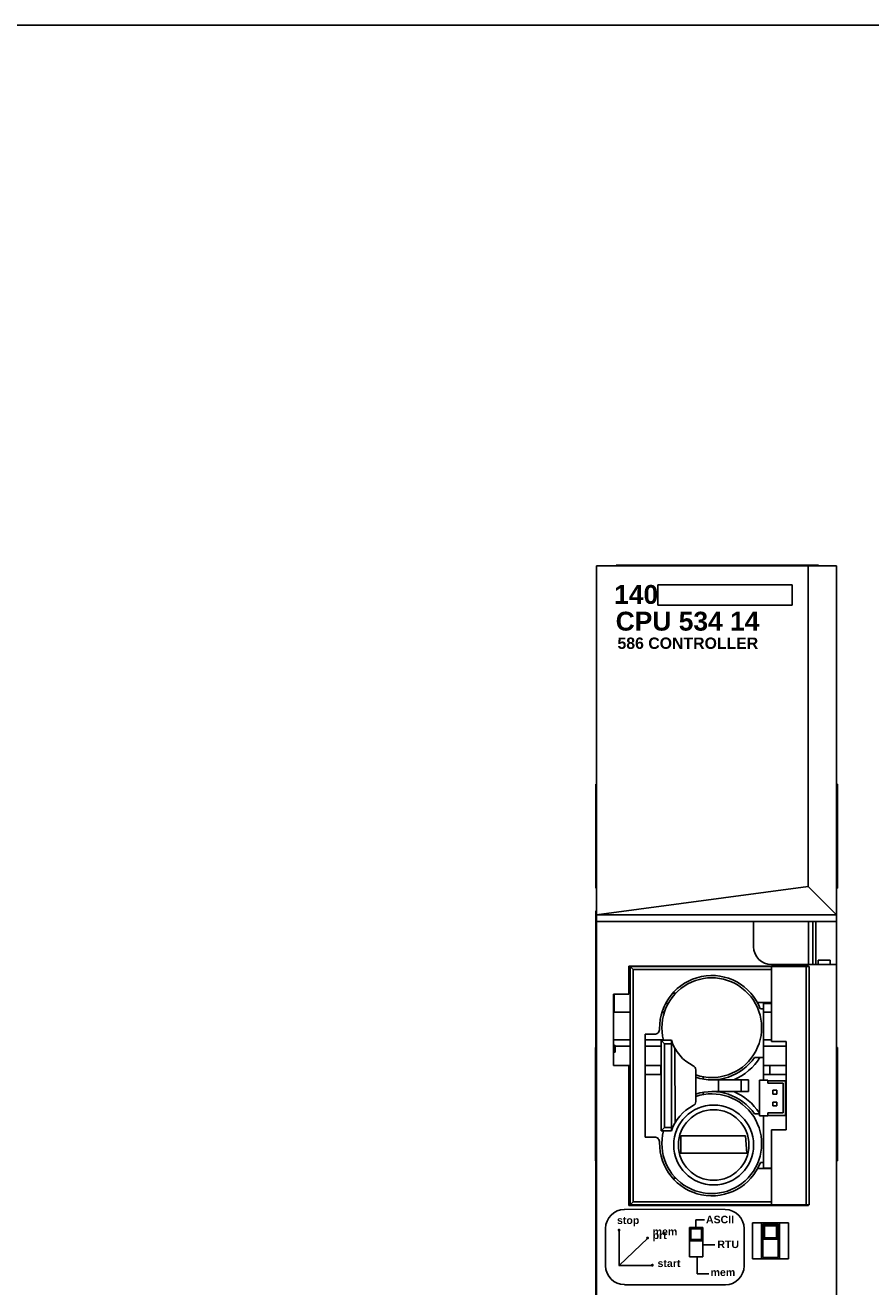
# Model space of a CAD drawing. Extents: x 0 to 22, y 0 to 17.
# Tile 2 of 2: x 5.6 to 11.2, y 8.7 to 17. Entities that reach past the tile are written whole.
import ezdxf

# ---------------------------------------------------------------- set-up
doc = ezdxf.new("R2010")
doc.units = 0
doc.header["$LTSCALE"] = 1.21
doc.header["$MEASUREMENT"] = 0
doc.layers.get('0').update_dxf_attribs({"linetype": 'CONTINUOUS'})

msp = doc.modelspace()

# ---------------------------------------------------------------- linework, layer by layer
for p, q in [((0, 17), (22, 17)), ((9.3775, 3.5797), (9.3775, 13.4222)), ((9.3775, 13.4222), (10.9657, 13.4222)), ((9.5074, 13.4274), (10.846, 13.4274)), ((10.7779, 11.3018), (10.7779, 13.4222)), ((10.846, 13.4222), (10.846, 13.4274)), ((10.9657, 3.5797), (10.9657, 13.4222)), ((9.7817, 13.2978), (10.6721, 13.2978)), ((9.7817, 13.2978), (9.7817, 13.1627)), ((10.6721, 13.2978), (10.6721, 13.1627)), ((9.7817, 13.1627), (10.6721, 13.1627)), ((9.3714, 11.29), (9.3714, 11.9789)), ((9.3775, 11.9789), (9.3714, 11.9789)), ((10.9657, 11.9789), (10.9718, 11.9789)), ((10.9718, 11.29), (10.9718, 11.9789)), ((9.3775, 11.29), (9.3714, 11.29)), ((9.3775, 11.114), (10.7779, 11.3018)), ((10.7779, 11.3018), (10.9657, 11.114)), ((10.9657, 11.29), (10.9718, 11.29)), ((9.3724, 7.5955), (9.3724, 11.1388)), ((9.3775, 11.1388), (9.3724, 11.1388)), ((10.9657, 11.114), (9.3775, 11.114)), ((9.3775, 11.0699), (10.9657, 11.0699)), ((10.4165, 11.0699), (10.4165, 10.9022)), ((10.7787, 10.7841), (10.7787, 11.0699)), ((10.8082, 10.7841), (10.8082, 11.0699)), ((10.8279, 10.7841), (10.8279, 11.0699)), ((9.5917, 10.7746), (9.5917, 10.5886)), ((10.7806, 10.7746), (9.5917, 10.7746)), ((9.5997, 10.7716), (9.5997, 9.1937)), ((9.6194, 10.752), (9.5997, 10.7716)), ((9.5997, 10.7716), (10.7835, 10.7716)), ((9.6321, 10.7716), (9.6321, 10.7746)), ((9.6981, 10.7716), (9.6981, 10.7746)), ((10.0732, 10.7716), (10.0732, 10.7746)), ((10.1612, 10.7746), (10.1536, 10.7716)), ((10.5346, 10.7841), (10.9657, 10.7841)), ((10.5355, 10.7716), (10.5355, 10.2752)), ((10.6108, 10.7746), (10.6284, 10.7739)), ((10.6284, 10.7746), (10.6284, 10.7725)), ((10.6284, 10.7725), (10.6946, 10.7725)), ((10.6946, 10.7736), (10.7222, 10.7746)), ((10.6946, 10.7736), (10.6946, 10.7725)), ((10.7639, 9.1937), (10.7639, 10.7716)), ((10.7806, 10.7716), (10.7806, 10.7746)), ((10.7835, 9.1937), (10.7835, 10.7716)), ((10.8444, 10.7841), (10.8444, 10.814)), ((10.8444, 10.814), (10.9239, 10.814)), ((10.9239, 10.7841), (10.9239, 10.814)), ((9.6194, 10.752), (9.6194, 9.2134)), ((10.5355, 10.752), (9.6194, 10.752)), ((9.4893, 10.5886), (9.4893, 10.1161)), ((9.5917, 10.5886), (9.4893, 10.5886)), ((9.4927, 10.4695), (9.4927, 10.5886)), ((9.8338, 10.5266), (9.8517, 10.5266)), ((9.8817, 10.5958), (9.9026, 10.5958)), ((10.5355, 10.5326), (10.4419, 10.5326)), ((10.4825, 10.0185), (10.4825, 10.5304)), ((10.4825, 10.5304), (10.5355, 10.5304)), ((10.4825, 10.5266), (10.5355, 10.5266)), ((9.4927, 10.4695), (9.5997, 10.4695)), ((9.8102, 10.4695), (9.826, 10.4695)), ((10.4825, 10.4921), (10.4609, 10.4921)), ((10.4825, 10.4695), (10.5355, 10.4695)), ((9.4893, 10.2868), (9.5997, 10.2868)), ((9.6997, 10.3226), (9.6997, 9.6426)), ((9.7594, 10.3226), (9.6997, 10.3226)), ((9.6997, 10.2868), (9.8203, 10.2868)), ((9.8037, 10.2833), (9.8037, 9.6833)), ((9.8273, 10.2597), (9.8037, 10.2833)), ((9.8721, 10.2833), (9.8037, 10.2833)), ((9.8726, 9.6833), (9.8721, 10.2833)), ((10.4825, 10.2868), (10.5355, 10.2868)), ((10.5355, 10.2752), (10.6324, 10.2752)), ((10.6324, 10.2752), (10.6324, 9.6902)), ((9.3707, 9.4852), (9.3707, 10.2352)), ((9.3707, 10.2352), (9.3724, 10.2352)), ((9.4899, 10.258), (9.4893, 10.2588)), ((9.5005, 10.2037), (9.4893, 10.2037)), ((9.4917, 10.2559), (9.4899, 10.258)), ((9.494, 10.253), (9.4917, 10.2559)), ((9.4963, 10.2501), (9.494, 10.253)), ((9.5005, 10.245), (9.4963, 10.2501)), ((9.5005, 10.245), (9.5005, 10.2037)), ((9.5005, 10.245), (9.5997, 10.245)), ((9.6997, 10.245), (9.8037, 10.245)), ((9.8273, 10.2597), (9.8273, 9.7069)), ((9.8721, 10.2597), (9.8273, 10.2597)), ((9.8958, 10.2286), (9.8962, 9.7373)), ((10.4825, 10.245), (10.6324, 10.245)), ((10.9657, 10.2352), (10.9707, 10.2352)), ((10.9707, 9.4852), (10.9707, 10.2352)), ((9.3707, 10.1102), (9.3724, 10.1102)), ((9.4893, 10.1161), (9.5917, 10.1161)), ((9.5917, 10.1161), (9.5917, 9.19)), ((9.5997, 10.1152), (9.5917, 10.1152)), ((9.6997, 10.1152), (9.8037, 10.1152)), ((9.8029, 10.1152), (9.8029, 10.0561)), ((10.4825, 10.1697), (10.4229, 10.1697)), ((10.4825, 10.1152), (10.6324, 10.1152)), ((10.5238, 10.1152), (10.5238, 10.0561)), ((10.632, 10.1152), (10.632, 10.0561)), ((10.9657, 10.1102), (10.9707, 10.1102)), ((9.5997, 10.0561), (9.5917, 10.0561)), ((9.8037, 10.0561), (9.6997, 10.0561)), ((10.0336, 9.8771), (10.0336, 10.0882)), ((10.0835, 10.0416), (10.0835, 10.026)), ((10.1394, 10.0215), (10.3835, 10.0215)), ((10.1836, 9.9438), (10.1836, 10.0215)), ((10.3335, 9.9438), (10.3335, 10.0215)), ((10.3835, 9.9438), (10.3835, 10.0215)), ((10.4548, 9.7823), (10.4548, 10.0185)), ((10.4548, 10.0185), (10.5103, 10.0185)), ((10.6324, 10.0561), (10.4825, 10.0561)), ((10.5103, 10.0185), (10.5103, 9.9989)), ((10.0835, 9.9392), (10.0835, 9.9237)), ((10.1395, 9.9438), (10.3835, 9.9438)), ((10.6284, 10.015), (10.5103, 10.015)), ((10.5103, 9.9989), (10.6123, 9.9989)), ((10.5442, 9.9272), (10.5442, 9.9524)), ((10.5442, 9.9524), (10.5694, 9.9524)), ((10.5694, 9.9524), (10.5694, 9.9272)), ((10.6123, 9.802), (10.6123, 9.9989)), ((10.6284, 10.015), (10.6284, 9.7859)), ((10.6284, 9.9524), (10.6324, 9.9524)), ((10.5694, 9.9272), (10.5442, 9.9272)), ((10.5442, 9.8485), (10.5442, 9.8737)), ((10.5442, 9.8737), (10.5694, 9.8737)), ((10.5694, 9.8737), (10.5694, 9.8485)), ((10.6284, 9.9272), (10.6324, 9.9272)), ((10.6284, 9.8737), (10.6324, 9.8737)), ((10.4548, 9.7957), (10.4229, 9.7957)), ((10.5103, 9.7823), (10.4548, 9.7823)), ((10.4825, 9.4365), (10.4825, 9.7823)), ((10.5103, 9.802), (10.5103, 9.7823)), ((10.5103, 9.802), (10.6123, 9.802)), ((10.6284, 9.7859), (10.5103, 9.7859)), ((10.5694, 9.8485), (10.5442, 9.8485)), ((10.6284, 9.8485), (10.6324, 9.8485)), ((9.8273, 9.7069), (9.8037, 9.6833)), ((9.8273, 9.7069), (9.8726, 9.7069)), ((10.5355, 9.6902), (10.5355, 9.1937)), ((10.6324, 9.6902), (10.5355, 9.6902)), ((9.3707, 9.6102), (9.3724, 9.6102)), ((9.6997, 9.6426), (9.7596, 9.6426)), ((9.8037, 9.6833), (9.8726, 9.6833)), ((10.3634, 9.6513), (9.9355, 9.6513)), ((9.9355, 9.6513), (9.9355, 9.5352)), ((10.3719, 9.5352), (10.3634, 9.6513)), ((10.9657, 9.6102), (10.9707, 9.6102)), ((9.9322, 9.5352), (10.3719, 9.5352)), ((9.3724, 9.4852), (9.3707, 9.4852)), ((10.5355, 9.4343), (10.4428, 9.4343)), ((10.4825, 9.4748), (10.4615, 9.4748)), ((10.4825, 9.4365), (10.5355, 9.4365)), ((10.9707, 9.4852), (10.9657, 9.4852)), ((9.8816, 9.3698), (9.9025, 9.3698)), ((9.5917, 9.19), (10.7806, 9.19)), ((9.6194, 9.2134), (9.5997, 9.1937)), ((9.5997, 9.1937), (10.7835, 9.1937)), ((9.6194, 9.2134), (10.5355, 9.2134)), ((9.6321, 9.19), (9.6321, 9.1937)), ((9.6981, 9.19), (9.6981, 9.1937)), ((10.1536, 9.1937), (10.1747, 9.19)), ((10.4825, 9.19), (10.4825, 9.192)), ((10.4825, 9.192), (10.5884, 9.192)), ((10.5884, 9.192), (10.6284, 9.1927)), ((10.6284, 9.1927), (10.6284, 9.1933)), ((10.6284, 9.1933), (10.6946, 9.1933)), ((10.6946, 9.1928), (10.6946, 9.1933)), ((10.6946, 9.1928), (10.7246, 9.1923)), ((10.7246, 9.1923), (10.7806, 9.1923)), ((10.7806, 9.19), (10.7806, 9.1937)), ((9.5615, 9.1648), (10.2285, 9.1626)), ((9.4365, 8.7898), (9.4365, 9.0398)), ((9.5262, 9.027), (9.5262, 8.7932)), ((10.0814, 9.0451), (9.9932, 9.0451)), ((10.002, 9.0363), (9.9932, 9.0451)), ((9.9932, 9.0451), (9.9932, 8.851)), ((10.0726, 9.0363), (10.002, 9.0363)), ((10.002, 9.0363), (10.002, 8.9657)), ((10.0904, 9.095), (10.0345, 9.095)), ((10.0345, 9.095), (10.0345, 9.0451)), ((10.0726, 9.0363), (10.0814, 9.0451)), ((10.0726, 8.9657), (10.0726, 9.0363)), ((10.0814, 8.851), (10.0814, 9.0451)), ((10.3535, 9.0472), (10.3535, 8.7898)), ((10.41, 9.0742), (10.41, 8.838)), ((10.41, 9.0742), (10.6465, 9.0742)), ((10.4677, 8.8383), (10.4677, 9.0745)), ((10.4784, 9.0661), (10.4784, 8.8461)), ((10.5784, 9.0661), (10.4784, 9.0661)), ((10.4884, 9.0561), (10.4784, 9.0661)), ((10.4884, 9.0561), (10.4884, 8.9761)), ((10.5684, 9.0561), (10.4884, 9.0561)), ((10.5684, 9.0561), (10.5784, 9.0661)), ((10.5684, 8.9761), (10.5684, 9.0561)), ((10.5784, 8.8461), (10.5784, 9.0661)), ((10.5875, 8.838), (10.5875, 9.0742)), ((10.6465, 8.838), (10.6465, 9.0742)), ((9.5262, 8.7932), (9.7166, 8.9744)), ((10.002, 8.9657), (9.9932, 8.9569)), ((9.9932, 8.9569), (10.0814, 8.9569)), ((10.002, 8.9657), (10.0726, 8.9657)), ((10.0726, 8.9657), (10.0814, 8.9569)), ((10.4884, 8.9761), (10.4784, 8.9661)), ((10.4784, 8.9661), (10.5784, 8.9661)), ((10.4884, 8.9761), (10.5684, 8.9761)), ((10.5684, 8.9761), (10.5784, 8.9661)), ((9.9932, 8.851), (10.0814, 8.851)), ((10.0431, 8.7381), (10.0431, 8.851)), ((10.1593, 8.9295), (10.0814, 8.9295)), ((9.5248, 8.7932), (9.7476, 8.7932)), ((10.41, 8.838), (10.6465, 8.838)), ((10.4784, 8.8461), (10.5784, 8.8461)), ((10.1205, 8.7381), (10.0431, 8.7381)), ((10.2294, 8.6648), (9.5615, 8.6648))]:
    msp.add_line(p, q)
msp.add_lwpolyline([(9.4927, 10.4695), (9.4923, 10.4695), (9.492, 10.4695), (9.4917, 10.4695), (9.4914, 10.4695), (9.4911, 10.4695), (9.4908, 10.4695), (9.4905, 10.4695), (9.4902, 10.4696), (9.4898, 10.4696), (9.4895, 10.4696), (9.4893, 10.4696)])
at = {"const_width": 0.00915}
for points in [[(9.5207, 9.0276, 1), (9.5305, 9.0276, 1)], [(9.7094, 8.9746, 1), (9.7192, 8.9746, 1)], [(9.7415, 8.7949, 1), (9.7513, 8.7949, 1)]]:
    msp.add_lwpolyline(points, format="xyb", close=True, dxfattribs=at)
for radius in [0.264, 0.2337]:
    msp.add_circle((10.1521, 9.5902), radius)
for centre, radius, start, end in [((10.5346, 10.9022), 0.1181, 180, 270), ((10.1394, 10.3665), 0.3451, 21.34283, 181.33297), ((10.1394, 10.3665), 0.33, 251.27485, 194.6492), ((9.7594, 10.3577), 0.035, 270, 1.33297), ((10.1394, 10.3665), 0.28, 197.28962, 244.06545), ((10.0041, 10.0882), 0.0295, 0, 64.06545), ((10.1394, 10.3665), 0.3451, 252.13833, 325.21834), ((10.1394, 10.3665), 0.3746, 292.90122, 328.29903), ((10.1395, 9.5988), 0.345, 34.79074, 107.88237), ((10.1395, 9.5988), 0.3745, 32.64913, 67.09634), ((10.1395, 9.5988), 0.33, 165.12103, 108.74288), ((10.0041, 9.8771), 0.0295, 295.954, 0), ((10.1395, 9.5988), 0.28, 115.954, 162.43511), ((9.7596, 9.6076), 0.035, 358.67388, 90), ((10.1395, 9.5988), 0.345, 178.67388, 338.9326), ((9.5615, 9.0384), 0.125, 90, 180), ((10.2285, 9.0376), 0.125, 0, 90), ((9.5615, 8.7912), 0.125, 180, 270), ((10.2285, 8.7898), 0.125, 270, 0)]:
    msp.add_arc(centre, radius, start, end)

# ---------------------------------------------------------------- texts
at = {"attachment_point": 1}
for s, insert, char_height, width in [('{\\fArial|b1|i0|c0|p34;140}', (9.4935, 13.2958), 0.125, 0.2823), ('{\\fArial|b1|i0|c0|p34;CPU 534 14}', (9.5035, 13.119), 0.125, 1.125), ('{\\fArial|b1|i0|c0|p34;586 CONTROLLER}', (9.5154, 12.9482), 0.075, 1.0528)]:
    msp.add_mtext(s, dxfattribs=dict(at, insert=insert, char_height=char_height, width=width))
at = {"char_height": 0.05, "width": 0.1, "attachment_point": 1}
for s, insert, line_spacing_factor in [('{\\fArial|b1|i0|c0|p34;stop}', (9.5123, 9.1171), 0.3), ('{\\fArial|b1|i0|c0|p34;ASCII}', (10.101, 9.122), 0.3), ('{\\fArial|b1|i0|c0|p34;mem\\P prt}', (9.7482, 9.0429), 0.2998), ('{\\fArial|b1|i0|c0|p34;RTU}', (10.1764, 8.9581), 0.3), ('{\\fArial|b1|i0|c0|p34;start}', (9.7806, 8.8324), 0.3), ('{\\fArial|b1|i0|c0|p34;mem}', (10.1316, 8.7732), 0.3)]:
    msp.add_mtext(s, dxfattribs=dict(at, insert=insert, line_spacing_factor=line_spacing_factor))

doc.saveas('drawing.dxf')
